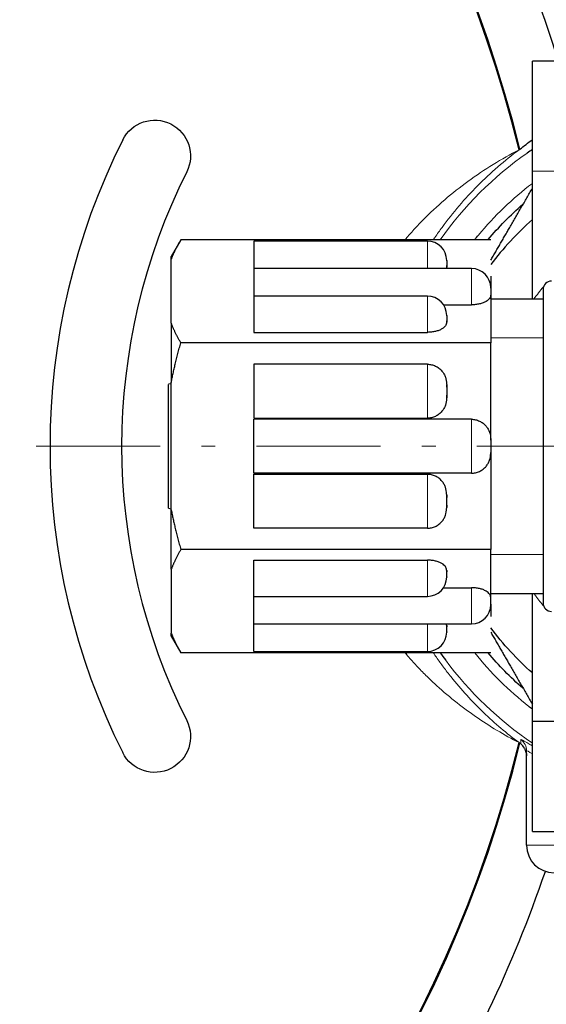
# Model space of a CAD drawing. Header units: millimetres. Extents: x 18 to 610, y -123 to 280.
# Tile 64 of 87: x 477 to 496, y -47 to -11. Entities that reach past the tile are written whole.
import ezdxf

# ---------------------------------------------------------------- set-up
doc = ezdxf.new("R2010")
doc.units = ezdxf.units.MM
doc.linetypes.add('CENTER', pattern=[8, 4.5, -1.5, 0.5, -1.5])
doc.linetypes.add('SOLID', pattern=[0])
doc.styles.add('Arial', font='Arial.ttf', dxfattribs={"height": 5})
doc.dimstyles.get("Standard").update_dxf_attribs({"dimtxt": 5, "dimasz": 5, "dimexe": 0.18, "dimexo": 0.0625, "dimgap": 0.09, "dimtad": 0, "dimtih": 1, "dimtoh": 1, "dimdec": 4, "dimzin": 0, "dimdsep": 46, "dimtxsty": 'Arial', "dimcen": 0.09, "dimadec": 0, "dimazin": 0, "dimtfac": 1, "dimtdec": 4, "dimtofl": 0, "dimtmove": 0, "dimatfit": 3, "dimfxl": 0, "dimtolj": 1, "dimtzin": 0, "dimarcsym": 0})

# ---------------------------------------------------------------- blocks, each defined once
blk = doc.blocks.new('*D6')
at = {"color": 0, "lineweight": -2}
for p, q in [((486.476, -81.347), (396.595, 55.183)), ((414.899, 27.379), (483.727, -77.171))]:
    blk.add_line(p, q, dxfattribs=at)
at = {"color": 0}
blk.add_solid([(483.031, -77.629), (484.423, -76.712), (486.476, -81.347)], dxfattribs=at)
at = {"layer": 'Defpoints', "color": 0}
for p in [(414.899, 27.379), (486.476, -81.347)]:
    blk.add_point(p, dxfattribs=at)
at = {"color": 0, "lineweight": 9, "insert": (408.419, 46.661), "char_height": 5, "attachment_point": 5, "rotation": 303.3581, "style": 'Arial'}
blk.add_mtext('\\A1;Ø130.2', dxfattribs=at)
blk = doc.blocks.new('BlockOfCenters_3', base_point=(450.688, -26.984))
at = {"color": 6, "linetype": 'CENTER', "lineweight": 9}
blk.add_lwpolyline([(529.888, -26.984), (371.488, -26.984)], dxfattribs=at)
blk = doc.blocks.new('BlockOfViews_4')
at = {"linetype": 'SOLID', "lineweight": 30}
for p, q in [((502.688, -12.986, 72.29), (495.398, -12.986, 72.29)), ((495.398, -21.634, 76.15), (495.398, -16.984, 76.15)), ((482.637, -19.478, 90.35), (482.288, -20.086, 90.529)), ((493.888, -19.478, 90.35), (482.637, -19.478, 90.35)), ((491.588, -19.528, 91.752), (485.288, -19.528, 91.744)), ((482.288, -22.512, 95.605), (482.288, -20.197, 91.595)), ((492.288, -20.244, 91.676), (492.288, -20.243, 91.674)), ((493.188, -20.528, 93.484), (485.288, -20.528, 93.476)), ((492.288, -20.467, 92.062), (492.288, -20.422, 91.985)), ((493.888, -20.802, 92.642), (493.888, -21.239, 93.4)), ((493.888, -21.467, 93.794), (493.888, -23.231, 96.85)), ((491.588, -21.528, 95.216), (485.288, -21.528, 95.208)), ((495.788, -21.634, 90.35), (493.888, -21.634, 90.322)), ((492.167, -21.845, 94.449), (493.188, -21.845, 94.449)), ((492.288, -22.244, 95.14), (492.288, -22.243, 95.138)), ((492.288, -22.467, 95.526), (492.288, -22.422, 95.449)), ((485.288, -22.845, 96.181), (491.588, -22.845, 96.181)), ((493.888, -23.231, 96.85), (482.637, -23.231, 96.85)), ((493.888, -26.76, 96.85), (493.888, -23.231, 96.85)), ((491.588, -24.004, 96.85), (485.288, -24.004, 96.85)), ((482.288, -29.299, 96.85), (482.288, -24.669, 96.85)), ((482.288, -24.715, 90.299), (482.188, -24.734, 90.297)), ((492.288, -24.842, 96.85), (492.288, -24.76, 96.85)), ((492.288, -25.207, 96.85), (492.288, -25.125, 96.85)), ((485.288, -25.964, 96.85), (491.588, -25.964, 96.85)), ((493.188, -26.004, 96.85), (485.288, -26.004, 96.85)), ((493.888, -27.207, 96.85), (493.888, -30.737, 96.85)), ((493.188, -27.964, 96.85), (485.288, -27.964, 96.85)), ((485.288, -28.004, 96.85), (491.588, -28.004, 96.85)), ((492.288, -28.76, 96.85), (492.288, -28.842, 96.85)), ((482.188, -29.233, 90.297), (482.288, -29.253, 90.299)), ((492.288, -29.125, 96.85), (492.288, -29.207, 96.85)), ((491.588, -29.964, 96.85), (485.288, -29.964, 96.85)), ((493.888, -30.737, 96.85), (482.637, -30.737, 96.85)), ((493.888, -32.501, 93.794), (493.888, -30.737, 96.85)), ((485.288, -31.123, 96.181), (491.588, -31.123, 96.181)), ((482.288, -31.455, 95.605), (482.288, -33.771, 91.595)), ((492.288, -31.501, 95.526), (492.288, -31.546, 95.449)), ((492.288, -31.724, 95.14), (492.288, -31.725, 95.138)), ((492.167, -32.123, 94.449), (493.188, -32.123, 94.449)), ((485.288, -32.44, 95.208), (491.588, -32.44, 95.216)), ((493.888, -32.334, 90.322), (495.788, -32.334, 90.35)), ((495.398, -36.984, 53.15), (495.398, -32.334, 53.15)), ((493.888, -32.729, 93.4), (493.888, -33.166, 92.642)), ((485.288, -33.44, 93.476), (493.188, -33.44, 93.484)), ((492.288, -33.501, 92.062), (492.288, -33.546, 91.985)), ((482.288, -33.882, 90.529), (482.637, -34.489, 90.35)), ((492.288, -33.724, 91.676), (492.288, -33.725, 91.674)), ((493.888, -34.489, 90.35), (482.637, -34.489, 90.35)), ((485.288, -34.44, 91.744), (491.588, -34.44, 91.752)), ((501.244, -36.984, 53.15), (495.398, -36.984, 53.15)), ((495.112, -37.959, 10.979), (495.178, -38.134, 10.581)), ((495.181, -38.15, 10.555), (495.188, -38.235, 10.479)), ((495.188, -41.484, 19.25), (495.188, -38.046, 19.25)), ((495.398, -40.981, 49.29), (502.688, -40.983, 49.251))]:
    blk.add_line(p, q, dxfattribs=at)
at = {"color": 196, "linetype": 'SOLID', "lineweight": 9}
blk.add_line((502.688, -16.984, 76.15), (495.398, -16.984, 76.15), dxfattribs=at)
at = {"linetype": 'SOLID', "lineweight": 9}
for p, q in [((493.888, -23.045, 95.803), (495.788, -23.045, 95.803)), ((493.888, -30.923, 95.803), (495.788, -30.923, 95.803))]:
    blk.add_line(p, q, dxfattribs=at)
at = {"linetype": 'SOLID', "lineweight": 30}
for centre, radius, start, end in [((450.688, -26.984, -6.25), 65.4, 15.07441, 348.97592), ((450.688, -26.984, 11.75), 65.086, 15.14938, 348.92124), ((450.688, -26.984, 11.75), 45.553, 13.7041, 175.5936), ((450.688, -26.984, 11.75), 45.519, 13.687, 175.5901), ((450.688, -26.984, 3.55), 47.75, 17.0475, 31.9215), ((502.688, -26.984, 33.95), 24.8, 153.3245, 206.6755), ((502.688, -26.984, 11.75), 13.283, 125.6624, 125.8188), ((502.688, -26.984, 26.967), 13.017, 124.059, 125.0847), ((502.688, -26.984, 33.95), 22.2, 153.3245, 206.6755), ((502.688, -26.984, 34.65), 11, 131.515, 143.1382), ((491.585, -20.231, 91.778), 0.703, 0.2014, 89.7949), ((493.185, -21.231, 93.51), 0.703, 0.2014, 89.7974), ((496.091, -21.287, 90.35), 0.303, 90.6137, 179.383), ((502.688, -26.984, 76.15), 9, 139.7345, 139.9367), ((491.585, -22.231, 95.242), 0.703, 0.2014, 89.7949), ((450.688, -26.984, 11.75), 45.553, 184.4064, 346.2959), ((450.688, -26.984, 11.75), 45.519, 184.4099, 346.313), ((491.585, -31.737, 95.216), 0.702, 270.2049, 359.7987), ((502.688, -26.984, 53.15), 9, 216.4733, 217.2798), ((493.185, -32.737, 93.484), 0.702, 270.2024, 359.7989), ((496.091, -32.681, 90.35), 0.303, 180.6173, 269.3863), ((491.585, -33.737, 91.752), 0.702, 270.2049, 359.7989), ((502.688, -26.984, 26.967), 13.017, 215.2121, 216.6102), ((502.688, -26.984, 11.75), 13.283, 234.1812, 234.3376), ((496.188, -41.484, 19.25), 1, 180, 270), ((450.688, -26.984, 3.55), 47.75, 328.0785, 341.124)]:
    blk.add_arc(centre, radius, start, end, dxfattribs=at)
at = {"linetype": 'SOLID', "lineweight": 30, "extrusion": (-1, 0, 0)}
for centre, radius, start, end in [((16.984, 72.15, -495.398), 4, 90, 178), ((26.984, 90.35, -482.288), 6.9, 169.6049, 178.515), ((20.528, 91.768, -491.588), 1, 89.9905, 90.9375), ((26.984, 90.35, -482.188), 2.25, 90, 181.3433), ((26.984, 96.65, -485.288), 1, 11.537, 168.463), ((26.984, 90.35, -482.188), 2.25, 358.6567, 90), ((28.984, 96.65, -485.288), 1, 11.537, 168.463), ((28.984, 96.65, -492.288), 0.3, 41.8103, 138.1897), ((26.984, 90.35, -482.288), 6.9, 49.6049, 70.3951), ((31.44, 95.232, -485.288), 1, 358.6148, 108.4631), ((31.44, 95.232, -492.288), 0.3, 341.8103, 78.1897), ((32.44, 93.5, -485.288), 1, 358.6148, 90.0168), ((32.44, 93.5, -493.888), 0.3, 341.8103, 78.1897), ((33.44, 91.768, -485.288), 1, 358.6148, 90.0168), ((33.44, 91.768, -492.288), 0.3, 341.8103, 78.1897), ((26.984, 90.35, -482.288), 6.9, 1.485, 10.3951), ((36.984, 49.15, -495.398), 4, 2, 90)]:
    blk.add_arc(centre, radius, start, end, dxfattribs=at)
at = {"linetype": 'SOLID', "lineweight": 30, "extrusion": (-8.45174e-29, 2.25963e-31, -1)}
for centre, start, end in [((-481.689, -16.434, -33.95), 26.6755, 206.6755), ((-481.689, -37.534, -33.95), 153.3245, 333.3245)]:
    blk.add_arc(centre, 1.3, start, end, dxfattribs=at)
at = {"color": 196, "linetype": 'SOLID', "lineweight": 9}
for centre, radius, start, end in [((502.688, -26.984, 26.967), 13.017, 125.0847, 144.7879), ((502.688, -26.984, 76.15), 9, 139.9367, 143.5267), ((502.688, -26.984, 53.15), 9, 217.2798, 220.2655), ((502.688, -26.984, 26.967), 13.017, 216.6102, 235.941)]:
    blk.add_arc(centre, radius, start, end, dxfattribs=at)
at = {"color": 196, "linetype": 'SOLID', "lineweight": 9, "extrusion": (0, 0, -1)}
for start, end in [(39.661, 52.6524), (308.1356, 321.3463)]:
    blk.add_arc((-502.688, -26.984, -27.95), 12.017, start, end, dxfattribs=at)
at = {"linetype": 'SOLID', "lineweight": 30, "extrusion": (0, 0, -1)}
for radius, start, end in [(11.643, 40.1463, 49.0463), (12.017, 38.6537, 39.661), (11.643, 310.9537, 319.8537), (12.017, 307.3476, 308.1356)]:
    blk.add_arc((-502.688, -26.984, -27.95), radius, start, end, dxfattribs=at)
at = {"linetype": 'SOLID', "lineweight": 30, "extrusion": (1, 0, 0)}
for centre, radius, start, end in [((-20.528, 91.768, 485.288), 1, 358.6148, 90.0168), ((-20.528, 91.768, 492.288), 0.3, 341.8103, 78.1897), ((-21.528, 93.5, 485.288), 1, 358.6148, 90.0168), ((-21.528, 93.5, 493.888), 0.3, 341.8103, 78.1897), ((-22.528, 95.232, 485.288), 1, 358.6148, 108.4631), ((-26.984, 90.35, 482.288), 6.9, 49.6049, 70.3951), ((-22.528, 95.232, 492.288), 0.3, 341.8103, 78.1897), ((-24.984, 96.65, 485.288), 1, 11.537, 168.463), ((-24.984, 96.65, 492.288), 0.3, 41.8103, 138.1897), ((-26.984, 96.65, 493.888), 0.3, 41.8103, 138.1897), ((-33.44, 91.768, 491.588), 1, 89.9905, 90.9375)]:
    blk.add_arc(centre, radius, start, end, dxfattribs=at)
at = {"color": 196, "linetype": 'SOLID', "lineweight": 9, "extrusion": (-1, 0, 0)}
for centre, start, end in [((20.528, 91.768, -491.588), 90.9375, 181.5), ((21.528, 93.5, -493.188), 71.5369, 181.5), ((22.528, 95.232, -491.588), 71.5369, 181.5), ((24.984, 96.65, -491.588), 11.537, 168.463)]:
    blk.add_arc(centre, 1, start, end, dxfattribs=at)
at = {"linetype": 'SOLID', "lineweight": 30, "extrusion": (1, 0, -1.36643e-15)}
for start, end in [(358.4746, 90), (90, 181.5254)]:
    blk.add_arc((-26.984, 90.35, 495.788), 5.7, start, end, dxfattribs=at)
at = {"color": 196, "linetype": 'SOLID', "lineweight": 9, "extrusion": (1, 0, 0)}
for centre, start, end in [((-26.984, 96.65, 493.188), 11.537, 168.463), ((-28.984, 96.65, 491.588), 11.537, 168.463), ((-31.44, 95.232, 491.588), 71.5369, 181.5), ((-32.44, 93.5, 493.188), 71.5369, 181.5), ((-33.44, 91.768, 491.588), 90.9375, 181.5)]:
    blk.add_arc(centre, 1, start, end, dxfattribs=at)
at = {"linetype": 'SOLID', "lineweight": 30, "extrusion": (3.59384e-31, -1.19314e-31, -1)}
blk.add_arc((-502.688, -26.984, -34.65), 11, 311.515, 323.1382, dxfattribs=at)
at = {"color": 196, "linetype": 'SOLID', "lineweight": 9, "extrusion": (0, 0.021536, 0.999768)}
blk.add_arc((-494.688, 38.452, 18.426), 0.5, 180, 234.1328, dxfattribs=at)
at = {"color": 196, "linetype": 'SOLID', "lineweight": 9, "extrusion": (0, -1, 0)}
blk.add_arc((502.688, 19.25, 41.484), 7.5, 61.045, 180, dxfattribs=at)
at = {"linetype": 'SOLID', "lineweight": 30}
for points in [[(494.944, -16.192, 11.75), (495.09, -16.073, 11.113), (495.242, -15.955, 10.456), (495.398, -15.839, 9.789)], [(492.288, -20.242, 91.673), (492.288, -20.242, 91.673), (492.288, -20.243, 91.674), (492.288, -20.243, 91.674)], [(493.888, -21.242, 93.405), (493.888, -21.242, 93.405), (493.888, -21.243, 93.406), (493.888, -21.243, 93.406)], [(492.288, -22.242, 95.137), (492.288, -22.242, 95.137), (492.288, -22.243, 95.138), (492.288, -22.243, 95.138)], [(492.288, -31.726, 95.137), (492.288, -31.726, 95.137), (492.288, -31.725, 95.138), (492.288, -31.725, 95.138)], [(493.888, -32.726, 93.405), (493.888, -32.726, 93.405), (493.888, -32.725, 93.406), (493.888, -32.725, 93.406)], [(492.288, -33.726, 91.673), (492.288, -33.726, 91.673), (492.288, -33.725, 91.674), (492.288, -33.725, 91.674)], [(490.777, -34.49, 14.932), (490.794, -34.51, 14.919), (490.811, -34.53, 14.907), (490.827, -34.55, 14.894)], [(494.978, -37.803, 11.602), (494.966, -37.794, 11.651), (494.955, -37.785, 11.701), (494.944, -37.776, 11.75)], [(495.112, -37.959, 10.979), (495.073, -37.893, 11.178), (495.025, -37.841, 11.396), (494.978, -37.803, 11.602)], [(495.398, -37.876, 21.834), (495.383, -37.867, 21.789), (495.368, -37.858, 21.744), (495.354, -37.85, 21.699)], [(495.188, -38.235, 10.453), (495.188, -38.234, 10.454), (495.188, -38.233, 10.455), (495.188, -38.232, 10.456)]]:
    blk.add_open_spline(points, degree=3, dxfattribs=at)
at = {"color": 196, "linetype": 'SOLID', "lineweight": 9}
for points, knots in [([(494.914, -16.213, 11.75), (494.283, -16.54, 12.252), (493.66, -16.921, 12.74), (492.486, -17.778, 13.645), (491.934, -18.25, 14.064), (491.297, -18.896, 14.543), (491.175, -19.025, 14.635), (490.961, -19.263, 14.795), (490.868, -19.369, 14.864), (490.777, -19.478, 14.932)], [28.342806, 28.342806, 28.342806, 28.342806, 30.75173, 30.75173, 33.061653, 33.061653, 33.621543, 33.621543, 34.047664, 34.047664, 34.047664, 34.047664]), ([(491.861, -19.393, 15.177), (491.946, -19.269, 15.08), (492.031, -19.149, 14.983), (492.515, -18.489, 14.432), (492.948, -17.985, 13.942), (493.885, -17.04, 12.89), (494.391, -16.603, 12.326), (494.914, -16.213, 11.75)], [-33.567616, -33.567616, -33.567616, -33.567616, -33.061653, -33.061653, -30.75173, -30.75173, -28.342806, -28.342806, -28.342806, -28.342806]), ([(490.827, -34.55, 14.894), (490.936, -34.677, 14.813), (491.045, -34.801, 14.732), (491.267, -35.04, 14.566), (491.379, -35.156, 14.482), (491.608, -35.385, 14.31), (491.724, -35.497, 14.222), (492.315, -36.044, 13.775), (492.814, -36.443, 13.393), (493.846, -37.159, 12.594), (494.377, -37.476, 12.177), (494.914, -37.755, 11.75)], [48.438119, 48.438119, 48.438119, 48.438119, 48.942003, 48.942003, 49.45374, 49.45374, 49.965476, 49.965476, 52.015146, 52.015146, 54.064815, 54.064815, 54.064815, 54.064815]), ([(494.914, -37.755, 11.75), (494.469, -37.423, 12.24), (494.037, -37.057, 12.722), (493.209, -36.259, 13.648), (492.814, -35.827, 14.094), (492.353, -35.25, 14.617), (492.262, -35.132, 14.72), (492.085, -34.894, 14.922), (491.998, -34.774, 15.02), (491.876, -34.597, 15.16), (491.839, -34.544, 15.201), (491.803, -34.49, 15.242)], [-54.064815, -54.064815, -54.064815, -54.064815, -52.015146, -52.015146, -49.965476, -49.965476, -49.45374, -49.45374, -48.942003, -48.942003, -48.725609, -48.725609, -48.725609, -48.725609]), ([(494.981, -37.641, 19.241), (494.98, -37.657, 18.499), (494.98, -37.673, 17.757), (494.979, -37.704, 16.295), (494.979, -37.719, 15.576), (494.979, -37.744, 14.406), (494.979, -37.753, 13.956), (494.978, -37.769, 13.225), (494.978, -37.775, 12.944), (494.978, -37.787, 12.382), (494.978, -37.793, 12.101), (494.978, -37.8, 11.747), (494.978, -37.802, 11.675), (494.978, -37.803, 11.602)], [-13.159218, -13.159218, -13.159218, -13.159218, -10.932273, -10.932273, -8.772812, -8.772812, -7.423149, -7.423149, -6.579609, -6.579609, -5.736069, -5.736069, -5.518198, -5.518198, -5.518198, -5.518198]), ([(495.354, -37.85, 21.699), (495.295, -37.814, 21.508), (495.242, -37.782, 21.316), (495.054, -37.668, 20.509), (494.981, -37.628, 19.875), (494.981, -37.641, 19.241)], [-2.510448, -2.510448, -2.510448, -2.510448, -1.901559, -1.901559, 0, 0, 0, 0]), ([(495.188, -38.046, 19.25), (495.188, -38.033, 19.844), (495.259, -38.075, 20.439), (495.397, -38.165, 21.012), (495.398, -38.165, 21.012), (495.398, -38.165, 21.012)], [0, 0, 0, 0, 1.901559, 1.901559, 1.902682, 1.902682, 1.902682, 1.902682])]:
    blk.add_open_spline(points, degree=3, knots=knots, dxfattribs=at)
at = {"linetype": 'SOLID', "lineweight": 30}
for points, weights in [([(493.888, -20.226, 34.595), (494.617, -18.962, 34.485), (495.398, -17.61, 34.145)], [1.02516756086, 1.04676688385, 1.05033601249]), ([(482.288, -20.197, 91.595), (482.421, -19.853, 90.999), (482.637, -19.478, 90.35)], [1, 1.01542290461, 1.0208149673]), ([(482.637, -23.231, 96.85), (482.421, -22.857, 96.201), (482.288, -22.512, 95.605)], [1.0208149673, 1.01542290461, 1]), ([(482.288, -24.669, 96.85), (482.421, -23.98, 96.85), (482.637, -23.231, 96.85)], [1, 1.01542290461, 1.0208149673]), ([(482.288, -29.299, 96.85), (482.421, -29.988, 96.85), (482.637, -30.737, 96.85)], [1, 1.01542290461, 1.0208149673]), ([(482.637, -30.737, 96.85), (482.421, -31.111, 96.201), (482.288, -31.455, 95.605)], [1.0208149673, 1.01542290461, 1]), ([(482.288, -33.771, 91.595), (482.421, -34.115, 90.999), (482.637, -34.489, 90.35)], [1, 1.01542290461, 1.0208149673]), ([(493.888, -33.742, 34.595), (494.617, -35.006, 34.485), (495.398, -36.358, 34.145)], [1.02516756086, 1.04676688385, 1.05033601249])]:
    blk.add_rational_spline(points, weights, degree=2, dxfattribs=at)
for points, knots in [([(491.803, -19.478, 15.242), (491.813, -19.463, 15.231), (491.823, -19.448, 15.219), (491.842, -19.42, 15.197), (491.851, -19.406, 15.187), (491.861, -19.393, 15.177)], [-33.6820136, -33.6820136, -33.6820136, -33.6820136, -33.6215433, -33.6215433, -33.5676163, -33.5676163, -33.5676163, -33.5676163]), ([(492.288, -20.467, 92.062), (492.288, -20.472, 92.072), (492.287, -20.478, 92.082), (492.286, -20.499, 92.117), (492.284, -20.514, 92.143), (492.28, -20.528, 92.168)], [-4.9817118, -4.9817118, -4.9817118, -4.9817118, -4.9497073, -4.9497073, -4.8674276, -4.8674276, -4.8674276, -4.8674276]), ([(493.888, -21.467, 93.794), (493.888, -21.472, 93.804), (493.887, -21.478, 93.814), (493.884, -21.528, 93.9), (493.869, -21.571, 93.975), (493.829, -21.628, 94.074), (493.811, -21.649, 94.109), (493.768, -21.687, 94.175), (493.743, -21.705, 94.207), (493.686, -21.739, 94.265), (493.649, -21.757, 94.297), (493.566, -21.789, 94.352), (493.521, -21.802, 94.375), (493.435, -21.822, 94.41), (493.386, -21.831, 94.425), (493.286, -21.842, 94.444), (493.235, -21.845, 94.449), (493.188, -21.845, 94.449)], [-2.385148, -2.385148, -2.385148, -2.385148, -2.353143, -2.353143, -2.109723, -2.109723, -1.988955, -1.988955, -1.868187, -1.868187, -1.724803, -1.724803, -1.581419, -1.581419, -1.43985, -1.43985, -1.298282, -1.298282, -1.298282, -1.298282]), ([(492.288, -22.467, 95.526), (492.288, -22.472, 95.536), (492.287, -22.478, 95.546), (492.284, -22.528, 95.632), (492.269, -22.571, 95.707), (492.229, -22.628, 95.806), (492.211, -22.649, 95.841), (492.168, -22.687, 95.907), (492.143, -22.705, 95.939), (492.086, -22.739, 95.997), (492.049, -22.757, 96.029), (491.966, -22.789, 96.084), (491.921, -22.802, 96.107), (491.835, -22.822, 96.142), (491.786, -22.831, 96.157), (491.686, -22.842, 96.176), (491.635, -22.845, 96.181), (491.588, -22.845, 96.181)], [-4.981712, -4.981712, -4.981712, -4.981712, -4.949707, -4.949707, -4.706287, -4.706287, -4.585519, -4.585519, -4.464751, -4.464751, -4.321367, -4.321367, -4.177983, -4.177983, -4.036414, -4.036414, -3.894846, -3.894846, -3.894846, -3.894846]), ([(491.588, -24.004, 96.85), (491.635, -24.004, 96.85), (491.686, -24.009, 96.85), (491.786, -24.032, 96.85), (491.835, -24.049, 96.85), (491.921, -24.089, 96.85), (491.966, -24.116, 96.85), (492.049, -24.179, 96.85), (492.086, -24.216, 96.85), (492.143, -24.283, 96.85), (492.168, -24.32, 96.85), (492.211, -24.396, 96.85), (492.229, -24.436, 96.85), (492.269, -24.551, 96.85), (492.284, -24.638, 96.85), (492.287, -24.737, 96.85), (492.288, -24.749, 96.85), (492.288, -24.76, 96.85)], [-1.298282, -1.298282, -1.298282, -1.298282, -1.156714, -1.156714, -1.015145, -1.015145, -0.871761, -0.871761, -0.728377, -0.728377, -0.607609, -0.607609, -0.486841, -0.486841, -0.243421, -0.243421, -0.211416, -0.211416, -0.211416, -0.211416]), ([(492.288, -25.207, 96.85), (492.288, -25.219, 96.85), (492.287, -25.231, 96.85), (492.284, -25.33, 96.85), (492.269, -25.417, 96.85), (492.229, -25.531, 96.85), (492.211, -25.572, 96.85), (492.168, -25.648, 96.85), (492.143, -25.684, 96.85), (492.086, -25.752, 96.85), (492.049, -25.789, 96.85), (491.966, -25.852, 96.85), (491.921, -25.879, 96.85), (491.835, -25.919, 96.85), (491.786, -25.936, 96.85), (491.686, -25.958, 96.85), (491.635, -25.964, 96.85), (491.588, -25.964, 96.85)], [-4.981712, -4.981712, -4.981712, -4.981712, -4.949707, -4.949707, -4.706287, -4.706287, -4.585519, -4.585519, -4.464751, -4.464751, -4.321367, -4.321367, -4.177983, -4.177983, -4.036414, -4.036414, -3.894846, -3.894846, -3.894846, -3.894846]), ([(493.188, -26.004, 96.85), (493.235, -26.004, 96.85), (493.286, -26.009, 96.85), (493.386, -26.032, 96.85), (493.435, -26.049, 96.85), (493.521, -26.089, 96.85), (493.566, -26.116, 96.85), (493.649, -26.179, 96.85), (493.686, -26.216, 96.85), (493.743, -26.283, 96.85), (493.768, -26.32, 96.85), (493.811, -26.396, 96.85), (493.829, -26.436, 96.85), (493.869, -26.551, 96.85), (493.884, -26.638, 96.85), (493.887, -26.737, 96.85), (493.888, -26.749, 96.85), (493.888, -26.76, 96.85)], [-3.894846, -3.894846, -3.894846, -3.894846, -3.753277, -3.753277, -3.611709, -3.611709, -3.468325, -3.468325, -3.324941, -3.324941, -3.204173, -3.204173, -3.083405, -3.083405, -2.839985, -2.839985, -2.80798, -2.80798, -2.80798, -2.80798]), ([(493.188, -27.964, 96.85), (493.235, -27.964, 96.85), (493.286, -27.958, 96.85), (493.386, -27.936, 96.85), (493.435, -27.919, 96.85), (493.521, -27.879, 96.85), (493.566, -27.852, 96.85), (493.649, -27.789, 96.85), (493.686, -27.752, 96.85), (493.743, -27.684, 96.85), (493.768, -27.648, 96.85), (493.811, -27.572, 96.85), (493.829, -27.531, 96.85), (493.869, -27.417, 96.85), (493.884, -27.33, 96.85), (493.887, -27.231, 96.85), (493.888, -27.219, 96.85), (493.888, -27.207, 96.85)], [-3.894846, -3.894846, -3.894846, -3.894846, -3.753277, -3.753277, -3.611709, -3.611709, -3.468325, -3.468325, -3.324941, -3.324941, -3.204173, -3.204173, -3.083405, -3.083405, -2.839985, -2.839985, -2.80798, -2.80798, -2.80798, -2.80798]), ([(492.288, -28.76, 96.85), (492.288, -28.749, 96.85), (492.287, -28.737, 96.85), (492.284, -28.638, 96.85), (492.269, -28.551, 96.85), (492.229, -28.436, 96.85), (492.211, -28.396, 96.85), (492.168, -28.32, 96.85), (492.143, -28.283, 96.85), (492.086, -28.216, 96.85), (492.049, -28.179, 96.85), (491.966, -28.116, 96.85), (491.921, -28.089, 96.85), (491.835, -28.049, 96.85), (491.786, -28.032, 96.85), (491.686, -28.009, 96.85), (491.635, -28.004, 96.85), (491.588, -28.004, 96.85)], [-4.981712, -4.981712, -4.981712, -4.981712, -4.949707, -4.949707, -4.706287, -4.706287, -4.585519, -4.585519, -4.464751, -4.464751, -4.321367, -4.321367, -4.177983, -4.177983, -4.036414, -4.036414, -3.894846, -3.894846, -3.894846, -3.894846]), ([(491.588, -29.964, 96.85), (491.635, -29.964, 96.85), (491.686, -29.958, 96.85), (491.786, -29.936, 96.85), (491.835, -29.919, 96.85), (491.921, -29.879, 96.85), (491.966, -29.852, 96.85), (492.049, -29.789, 96.85), (492.086, -29.752, 96.85), (492.143, -29.684, 96.85), (492.168, -29.648, 96.85), (492.211, -29.572, 96.85), (492.229, -29.531, 96.85), (492.269, -29.417, 96.85), (492.284, -29.33, 96.85), (492.287, -29.231, 96.85), (492.288, -29.219, 96.85), (492.288, -29.207, 96.85)], [-1.298282, -1.298282, -1.298282, -1.298282, -1.156714, -1.156714, -1.015145, -1.015145, -0.871761, -0.871761, -0.728377, -0.728377, -0.607609, -0.607609, -0.486841, -0.486841, -0.243421, -0.243421, -0.211416, -0.211416, -0.211416, -0.211416]), ([(492.288, -31.501, 95.526), (492.288, -31.495, 95.536), (492.287, -31.49, 95.546), (492.284, -31.44, 95.632), (492.269, -31.397, 95.707), (492.229, -31.339, 95.806), (492.211, -31.319, 95.841), (492.168, -31.281, 95.907), (492.143, -31.263, 95.939), (492.086, -31.229, 95.997), (492.049, -31.211, 96.029), (491.966, -31.179, 96.084), (491.921, -31.165, 96.107), (491.835, -31.145, 96.142), (491.786, -31.137, 96.157), (491.686, -31.126, 96.176), (491.635, -31.123, 96.181), (491.588, -31.123, 96.181)], [-4.981712, -4.981712, -4.981712, -4.981712, -4.949707, -4.949707, -4.706287, -4.706287, -4.585519, -4.585519, -4.464751, -4.464751, -4.321367, -4.321367, -4.177983, -4.177983, -4.036414, -4.036414, -3.894846, -3.894846, -3.894846, -3.894846]), ([(493.888, -32.501, 93.794), (493.888, -32.495, 93.804), (493.887, -32.49, 93.814), (493.884, -32.44, 93.9), (493.869, -32.397, 93.975), (493.829, -32.339, 94.074), (493.811, -32.319, 94.109), (493.768, -32.281, 94.175), (493.743, -32.263, 94.207), (493.686, -32.229, 94.265), (493.649, -32.211, 94.297), (493.566, -32.179, 94.352), (493.521, -32.165, 94.375), (493.435, -32.145, 94.41), (493.386, -32.137, 94.425), (493.286, -32.126, 94.444), (493.235, -32.123, 94.449), (493.188, -32.123, 94.449)], [-2.385148, -2.385148, -2.385148, -2.385148, -2.353143, -2.353143, -2.109723, -2.109723, -1.988955, -1.988955, -1.868187, -1.868187, -1.724803, -1.724803, -1.581419, -1.581419, -1.43985, -1.43985, -1.298282, -1.298282, -1.298282, -1.298282]), ([(492.288, -33.501, 92.062), (492.288, -33.495, 92.072), (492.287, -33.49, 92.082), (492.286, -33.469, 92.117), (492.284, -33.454, 92.143), (492.28, -33.44, 92.168)], [-4.9817118, -4.9817118, -4.9817118, -4.9817118, -4.9497073, -4.9497073, -4.8674276, -4.8674276, -4.8674276, -4.8674276]), ([(495.181, -38.15, 10.555), (495.18, -38.146, 10.562), (495.179, -38.142, 10.568), (495.178, -38.136, 10.577), (495.178, -38.135, 10.579), (495.178, -38.134, 10.581)], [0.12945726, 0.12945726, 0.12945726, 0.12945726, 0.15212185, 0.15212185, 0.15952364, 0.15952364, 0.15952364, 0.15952364])]:
    blk.add_open_spline(points, degree=3, knots=knots, dxfattribs=at)
blk.add_blockref('BlockOfCenters_3', (450.688, -26.984))

msp = doc.modelspace()

# ---------------------------------------------------------------- block references
msp.add_blockref('BlockOfViews_4', (0, 0))

# ---------------------------------------------------------------- dimensions: what is measured, and where the dimension line sits
at = {"lineweight": 9}
dim = msp.add_diameter_dim_2p(p1=(414.899, 27.379), p2=(486.476, -81.347), dimstyle='Standard', override={"dimtxt": 5, "dimasz": 5, "dimexe": 1.4, "dimexo": 0, "dimgap": 2.5, "dimtad": 1, "dimtih": 0, "dimtoh": 0, "dimdec": 1, "dimlfac": 1, "dimpost": '״<>', "dimse1": 0, "dimse2": 0, "dimtofl": 1}, dxfattribs=at)
dim.commit()
dim.dimension.update_dxf_attribs({"geometry": '*D6', "text_midpoint": (404.084, 43.807), "dimtype": 163})

doc.saveas('drawing.dxf')
